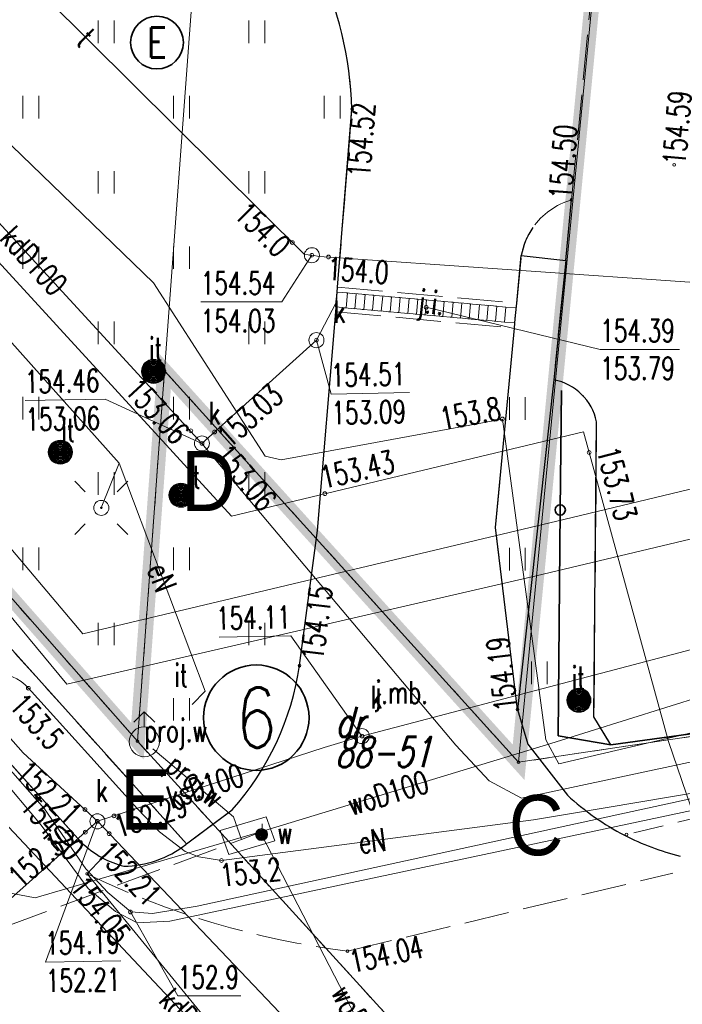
# Model space of a CAD drawing. Header units: feet. Extents: x 7588777 to 15179262, y 5780090 to 11560165.
# Tile 6 of 36: x 7589469 to 7589491, y 5780150 to 5780183. Entities that reach past the tile are written whole.
import ezdxf
from ezdxf import colors
from ezdxf.entities.mleader import LeaderData, LeaderLine
from ezdxf.enums import TextEntityAlignment as Align
from ezdxf.math import Vec2, Vec3

# ---------------------------------------------------------------- set-up
doc = ezdxf.new("R2010")
doc.units = ezdxf.units.FT
doc.header["$MEASUREMENT"] = 0
for name, pattern in [('1_14', [1, -1]), ('1_OTDD', [0]), ('1_OTKC', [1.5, 1, -0.5]), ('1_OTKJ', [2, 1.5, -0.5]), ('1_OTKK', [0]), ('1_OTZI', [1.5, 1, -0.5]), ('1_OTZT', [1.5, 1, -0.5]), ('4_SUEP_A', [0]), ('4_SUGP', [0]), ('4_SUKD', [0]), ('4_SUKP', [0]), ('4_SULO', [0]), ('4_SUPP_P', [2, 1.5, -0.5]), ('4_SUTP_A', [0]), ('4_SUUP_P', [0]), ('4_SUWP', [0]), ('EGDE', [0]), ('EGUG', [1, 0.5, -0.5]), ('HIDDEN', [0.375, 0.25, -0.125])]:
    doc.linetypes.add(name, pattern=pattern)
doc.layers.get('0').update_dxf_attribs({"color": 250, "linetype": 'CONTINUOUS', "lineweight": 100})
doc.layers.add('___granice działki', color=7, linetype='CONTINUOUS', lineweight=60)
doc.layers.add('___opis znaczniki - bez zmian', color=30, linetype='CONTINUOUS', lineweight=35)
for name, color, linetype, lineweight, transparency in [('Dzialki', 7, 'EGDE', 18, 0.7), ('Numery_dzialek', 7, 'CONTINUOUS', 9, 0.7), ('Numery_uzytkow', 3, 'CONTINUOUS', 9, 0.7), ('OTD_L_13', 7, '1_OTDD', 18, 0.7), ('OTK_E_T_0', 7, 'CONTINUOUS', 0, 0.7), ('OTK_L_0', 7, '1_OTKJ', 18, 0.7), ('OTK_L_1', 7, '1_OTKK', 25, 0.7), ('OTK_L_2', 7, '1_OTKC', 18, 0.7), ('OTO_L_0', 7, 'CONTINUOUS', 35, 0.7), ('OTR_T_0', 7, 'CONTINUOUS', 18, 0.7), ('OTZ_E_T_0', 7, 'CONTINUOUS', 0, 0.7), ('OTZ_L_3', 7, '1_OTZT', 18, 0.7), ('OTZ_L_4', 7, '1_OTZI', 18, 0.7), ('OTZ_T_2', 7, 'CONTINUOUS', 18, 0.7), ('P_SUP_L_1', 7, '4_SUUP_P', 18, 0.7), ('P_SUW_E_T_2', 5, 'CONTINUOUS', 0, 0.7), ('P_SUW_T_2', 5, 'CONTINUOUS', 18, 0.7), ('P_SUWP_E_T_0', 5, 'CONTINUOUS', 0, 0.7), ('P_SUWP_L_0', 5, '4_SUPP_P', 18, 0.7), ('Punkty', 7, 'CONTINUOUS', 18, 0.7), ('SUE_T_3', 7, 'CONTINUOUS', 18, 0.7), ('SUEP_E_T_0', 1, 'CONTINUOUS', 0, 0.7), ('SUEP_L_0', 1, '4_SUEP_A', 18, 0.7), ('SUER_T_0', 1, 'CONTINUOUS', 18, 0.7), ('SUGP_L_0', 52, '4_SUGP', 18, 0.7), ('SUGR_T_0', 52, 'CONTINUOUS', 18, 0.7), ('SUK_E_T_4', 34, 'CONTINUOUS', 0, 0.7), ('SUK_L_2', 34, 'CONTINUOUS', 18, 0.7), ('SUK_T_3', 34, 'CONTINUOUS', 18, 0.7), ('SUKP_E_T_0', 34, 'CONTINUOUS', 0, 0.7), ('SUKP_L_0', 34, '4_SUKP', 18, 0.7), ('SUKR_T_0', 34, 'CONTINUOUS', 18, 0.7), ('SUL_L_1', 7, '4_SULO', 18, 0.7), ('SUP_T_0', 7, 'CONTINUOUS', 18, 0.7), ('SUTP_E_T_0', 30, 'CONTINUOUS', 0, 0.7), ('SUTP_L_0', 30, '4_SUTP_A', 18, 0.7), ('SUTR_T_0', 30, 'CONTINUOUS', 18, 0.7), ('SUW_E_T_2', 5, 'CONTINUOUS', 0, 0.7), ('SUW_T_5', 5, 'CONTINUOUS', 18, 0.7), ('SUWP_E_T_0', 5, 'CONTINUOUS', 0, 0.7), ('SUWP_L_0', 5, '4_SUWP', 18, 0.7), ('Uzytki', 3, 'EGUG', 18, 0.7), ('ZUD_T_3', 5, 'CONTINUOUS', 18, 0.7)]:
    doc.layers.add(name, color=color, linetype=linetype, lineweight=lineweight, transparency=transparency)
doc.layers.add('KS_LINIE_TABELI', color=7, linetype='CONTINUOUS')
doc.styles.add('ISOCP', font='isocpeur.ttf')
doc.styles.add('ROMANS', font='romans.shx', dxfattribs={"width": 0.8})
doc.styles.get("Standard").update_dxf_attribs({"font": 'Simplex.SHX', "width": 0.75})
doc.styles.add('WYMIAR', font='arial.ttf', dxfattribs={"width": 0.9, "height": 0.9})

# ---------------------------------------------------------------- blocks, each defined once
blk = doc.blocks.new('GRO')
at = {"linetype": 'Continuous'}
blk.add_circle((0, 0), 0.045, dxfattribs=at)
blk = doc.blocks.new('1_OTRS')
at = {"linetype": 'Continuous'}
blk.add_circle((0, 0), 0.045, dxfattribs=at)
blk = doc.blocks.new('1_OTZI')
at = {"linetype": 'Continuous'}
for radius in [0.4, 0.375, 0.35, 0.325, 0.3, 0.275, 0.25, 0.225, 0.2, 0.175, 0.15, 0.125, 0.1, 0.075, 0.05, 0.025, 0.005]:
    blk.add_circle((0, 0), radius, dxfattribs=at)
blk = doc.blocks.new('1_OTZT')
at = {"linetype": 'Continuous'}
for p, q in [((-0.2625, -0.375), (-0.2625, 0.375)), ((0.2625, -0.375), (0.2625, 0.375))]:
    blk.add_line(p, q, dxfattribs=at)
blk = doc.blocks.new('ZSW')
at = {"linetype": 'Continuous'}
blk.add_line((-0.25, 0), (0.25, 0), dxfattribs=at)
blk = doc.blocks.new('4_SUWH')
at = {"linetype": 'Continuous'}
for p, q in [((0, 1), (-0.35355, 0.64645)), ((0, 1), (0.35355, 0.64645)), ((0, 0.5), (0, 1))]:
    blk.add_line(p, q, dxfattribs=at)
blk.add_circle((0, 0), 0.5, dxfattribs=at)
blk = doc.blocks.new('4_SUEO_W')
at = {"linetype": 'Continuous'}
for p, q in [((-0.53035, 0.53035), (-0.8839, 0.8839)), ((0.53035, 0.53035), (0.8839, 0.8839)), ((-0.53035, -0.53035), (-0.8839, -0.8839)), ((0.53035, -0.53035), (0.8839, -0.8839))]:
    blk.add_line(p, q, dxfattribs=at)
blk.add_circle((0, 0), 0.025, dxfattribs=at)
blk = doc.blocks.new('4_SUPP')
at = {"linetype": 'Continuous'}
blk.add_circle((0, 0), 0.25, dxfattribs=at)
blk = doc.blocks.new('4_SUPS')
at = {"linetype": 'Continuous'}
blk.add_circle((0, 0), 0.0625, dxfattribs=at)
blk = doc.blocks.new('4_SUKS')
at = {"linetype": 'Continuous'}
blk.add_circle((0, 0), 0.25, dxfattribs=at)
blk = doc.blocks.new('4_SUPK')
at = {"linetype": 'Continuous'}
blk.add_circle((0, 0), 0.25, dxfattribs=at)
blk = doc.blocks.new('4_SUWW')
at = {"linetype": 'Continuous'}
for radius in [0.2, 0.175, 0.15, 0.125, 0.1, 0.075, 0.05, 0.025, 0.00715]:
    blk.add_circle((0, 0), radius, dxfattribs=at)

msp = doc.modelspace()

# ---------------------------------------------------------------- linework, layer by layer
at = {"layer": '___granice działki', "linetype": 'HIDDEN', "ltscale": 10, "const_width": 0.5}
msp.add_lwpolyline([(7589429.14, 5780208.73), (7589448.11, 5780187.19), (7589456.39, 5780177.81), (7589472.83, 5780159.12), (7589473.73, 5780171.42), (7589485.48, 5780158.42), (7589491.22, 5780217.86), (7589471.44, 5780239.87), (7589438.5, 5780210), (7589434.86, 5780214.06)], close=True, dxfattribs=at)
at = {"layer": '___opis znaczniki - bez zmian'}
for centre, radius in [((7589473.4775, 5780182.3225), 0.875), ((7589476.7736, 5780159.9017), 1.75)]:
    msp.add_circle(centre, radius, dxfattribs=at)
at = {"layer": 'Dzialki'}
for p, q in [((7589485.48, 5780158.42), (7589491.22, 5780217.86)), ((7589473.73, 5780171.42), (7589476.16, 5780204.35)), ((7589456.39, 5780177.81), (7589472.83, 5780159.12)), ((7589472.83, 5780159.12), (7589473.73, 5780171.42)), ((7589473.73, 5780171.42), (7589485.48, 5780158.42)), ((7589485.48, 5780158.42), (7589500.32, 5780160.65)), ((7589484.33, 5780146.48), (7589472.83, 5780159.12))]:
    msp.add_line(p, q, dxfattribs=at)
at = {"layer": 'OTD_L_13', "linetype": '1_OTDD'}
msp.add_circle((7589487.48, 5780160.48), 0.12, dxfattribs=at)
at = {"layer": 'OTK_L_0', "linetype": '1_OTKJ'}
for p, q in [((7589487.24, 5780177.1), (7589489.02, 5780195.6)), ((7589448.26, 5780181), (7589470.95, 5780155.78)), ((7589479.95, 5780180.11), (7589479.47, 5780174.2)), ((7589487.24, 5780177.1), (7589487.043, 5780175.085)), ((7589485.42, 5780173.67), (7589485.57, 5780175.25)), ((7589487.043, 5780175.085), (7589486.65, 5780171.12)), ((7589479.47, 5780174.2), (7589479.4466, 5780173.8808)), ((7589479.47, 5780174.2), (7589485.42, 5780173.67)), ((7589479.4326, 5780173.6892), (7589479.41, 5780173.38)), ((7589479.4466, 5780173.8808), (7589479.4326, 5780173.6892)), ((7589485.39, 5780173.36), (7589485.42, 5780173.67)), ((7589479.41, 5780173.38), (7589478.8, 5780166.12)), ((7589479.41, 5780173.38), (7589485.34, 5780172.84)), ((7589485.37, 5780173.16), (7589485.39, 5780173.36)), ((7589485.34, 5780172.84), (7589485.37, 5780173.16)), ((7589484.71, 5780166.22), (7589485.34, 5780172.84)), ((7589488.07, 5780169.73), (7589487.98, 5780159.93)), ((7589478.8, 5780166.12), (7589478.21, 5780161.63)), ((7589485.44, 5780160.17), (7589484.71, 5780166.22)), ((7589488.54, 5780159), (7589500.22, 5780160.6)), ((7589485.79, 5780159.02), (7589485.44, 5780160.17)), ((7589487.98, 5780159.93), (7589488.54, 5780159)), ((7589487.1, 5780157.33), (7589485.79, 5780159.02)), ((7589475.97, 5780156.84), (7589474.46, 5780155.71)), ((7589474.46, 5780155.71), (7589474.43, 5780155.69)), ((7589471.66, 5780155.25), (7589471.16, 5780154.72)), ((7589479.8, 5780152.15), (7589490.6, 5780154.74))]:
    msp.add_line(p, q, dxfattribs=at)
at = {"layer": 'OTK_L_0', "linetype": '1_14'}
msp.add_line((7589482.39, 5780141.01), (7589471.16, 5780154.72), dxfattribs=at)
at = {"layer": 'OTK_L_0', "linetype": '1_OTKJ'}
for centre, radius, start, end in [((7589467.5461, 5780179.716), 12.4101, 1.81953, 48.49587), ((7589487.9228, 5780174.7781), 2.4202, 106.3881, 144.60319), ((7589487.8286, 5780174.8698), 2.2904, 145.10621, 170.44373), ((7589486.3184, 5780169.3609), 1.7901, 11.8987, 79.32465), ((7589469.0792, 5780162.9812), 9.2302, 318.29214, 351.58243), ((7589492.8803, 5780163.5362), 8.4811, 227.03501, 242.69661), ((7589493.2309, 5780164.4134), 9.4218, 243.24904, 255.29985), ((7589473.3222, 5780158.2173), 3.4012, 225.77543, 240.74345), ((7589472.3408, 5780158.36), 3.3902, 270.66221, 308.04233), ((7589473.2303, 5780158.2222), 3.3615, 242.15118, 255.34781), ((7589483.2204, 5780179.4574), 27.5207, 244.00892, 262.86047)]:
    msp.add_arc(centre, radius, start, end, dxfattribs=at)
at = {"layer": 'OTK_L_1', "linetype": '1_OTKK'}
for p, q in [((7589448.26, 5780181), (7589470.95, 5780155.78)), ((7589479.47, 5780174.2), (7589479.95, 5780180.11)), ((7589487.043, 5780175.085), (7589487.24, 5780177.1)), ((7589485.42, 5780173.67), (7589485.57, 5780175.25)), ((7589485.57, 5780175.25), (7589487.043, 5780175.085)), ((7589487.043, 5780175.085), (7589486.65, 5780171.12)), ((7589479.4466, 5780173.8808), (7589479.47, 5780174.2)), ((7589479.41, 5780173.38), (7589479.4326, 5780173.6892)), ((7589479.4326, 5780173.6892), (7589479.4466, 5780173.8808)), ((7589485.39, 5780173.36), (7589485.42, 5780173.67)), ((7589478.8, 5780166.12), (7589479.41, 5780173.38)), ((7589485.37, 5780173.16), (7589485.39, 5780173.36)), ((7589458.83, 5780173.09), (7589474.46, 5780155.71)), ((7589485.34, 5780172.84), (7589485.37, 5780173.16)), ((7589484.71, 5780166.22), (7589485.34, 5780172.84)), ((7589486.65, 5780171.12), (7589485.44, 5780160.17)), ((7589487.98, 5780159.93), (7589488.07, 5780169.73)), ((7589478.21, 5780161.63), (7589478.8, 5780166.12)), ((7589485.44, 5780160.17), (7589484.71, 5780166.22)), ((7589485.44, 5780160.17), (7589485.79, 5780159.02)), ((7589488.54, 5780159), (7589487.98, 5780159.93)), ((7589485.79, 5780159.02), (7589487.1, 5780157.33)), ((7589474.46, 5780155.71), (7589475.97, 5780156.84)), ((7589474.43, 5780155.69), (7589474.46, 5780155.71))]:
    msp.add_line(p, q, dxfattribs=at)
for centre, radius, start, end in [((7589467.5461, 5780179.716), 12.4101, 1.81953, 48.49587), ((7589487.8286, 5780174.8698), 2.2904, 145.10621, 170.44373), ((7589486.3184, 5780169.3609), 1.7901, 11.8987, 79.32465), ((7589469.0792, 5780162.9812), 9.2302, 318.29214, 351.58243), ((7589492.8803, 5780163.5362), 8.4811, 227.03501, 242.69661), ((7589493.2309, 5780164.4134), 9.4218, 243.24904, 255.29985), ((7589473.3222, 5780158.2173), 3.4012, 225.77543, 240.74345), ((7589472.3408, 5780158.36), 3.3902, 270.66221, 308.04233), ((7589473.2303, 5780158.2222), 3.3615, 242.15118, 255.34781)]:
    msp.add_arc(centre, radius, start, end, dxfattribs=at)
at = {"layer": 'OTK_L_2', "linetype": '1_OTKC'}
for p, q in [((7589448.26, 5780181), (7589470.95, 5780155.78)), ((7589474.46, 5780155.71), (7589458.83, 5780173.09)), ((7589517.97, 5780163.06), (7589488.99, 5780156)), ((7589474.43, 5780155.69), (7589474.46, 5780155.71))]:
    msp.add_line(p, q, dxfattribs=at)
for centre, radius, start, end in [((7589493.2309, 5780164.4134), 9.4218, 243.24904, 255.29985), ((7589473.3222, 5780158.2173), 3.4012, 225.77543, 240.74345), ((7589472.3408, 5780158.36), 3.3902, 270.66221, 308.04233), ((7589473.2303, 5780158.2222), 3.3615, 242.15118, 255.34781)]:
    msp.add_arc(centre, radius, start, end, dxfattribs=at)
at = {"layer": 'OTO_L_0'}
for p, q in [((7589486.8619, 5780166.7997), (7589486.9, 5780170.77)), ((7589486.79, 5780159.3), (7589486.8619, 5780166.7997)), ((7589492.7894, 5780159.5821), (7589488.54, 5780159)), ((7589488.54, 5780159), (7589486.79, 5780159.3))]:
    msp.add_line(p, q, dxfattribs=at)
msp.add_circle((7589486.8619, 5780166.7997), 0.17, dxfattribs=at)
at = {"layer": 'OTZ_L_3', "linetype": '1_OTZI'}
for p, q in [((7589479.95, 5780180.11), (7589479.47, 5780174.2)), ((7589485.57, 5780175.25), (7589485.42, 5780173.67)), ((7589487.043, 5780175.085), (7589485.57, 5780175.25)), ((7589486.65, 5780171.12), (7589487.043, 5780175.085)), ((7589479.47, 5780174.2), (7589479.4466, 5780173.8808)), ((7589479.4326, 5780173.6892), (7589479.41, 5780173.38)), ((7589479.4466, 5780173.8808), (7589479.4326, 5780173.6892)), ((7589485.42, 5780173.67), (7589485.39, 5780173.36)), ((7589479.41, 5780173.38), (7589478.8, 5780166.12)), ((7589485.39, 5780173.36), (7589485.37, 5780173.16)), ((7589474.46, 5780155.71), (7589458.83, 5780173.09)), ((7589485.37, 5780173.16), (7589485.34, 5780172.84)), ((7589485.34, 5780172.84), (7589484.71, 5780166.22)), ((7589488.07, 5780169.73), (7589487.98, 5780159.93)), ((7589478.8, 5780166.12), (7589478.21, 5780161.63)), ((7589484.71, 5780166.22), (7589485.44, 5780160.17)), ((7589517.97, 5780163.06), (7589488.99, 5780156)), ((7589488.54, 5780159), (7589500.22, 5780160.6)), ((7589485.79, 5780159.02), (7589485.44, 5780160.17)), ((7589487.98, 5780159.93), (7589488.54, 5780159)), ((7589487.1, 5780157.33), (7589485.79, 5780159.02)), ((7589475.97, 5780156.84), (7589474.46, 5780155.71))]:
    msp.add_line(p, q, dxfattribs=at)
at = {"layer": 'OTZ_L_3', "linetype": '1_14'}
msp.add_line((7589485.44, 5780160.17), (7589486.65, 5780171.12), dxfattribs=at)
at = {"layer": 'OTZ_L_3', "linetype": '1_OTZI'}
for centre, radius, start, end in [((7589467.5461, 5780179.716), 12.4101, 1.81953, 48.49587), ((7589486.3184, 5780169.3609), 1.7901, 11.8987, 79.32465), ((7589469.0792, 5780162.9812), 9.2302, 318.29214, 351.58243), ((7589492.8803, 5780163.5362), 8.4811, 227.03501, 242.69661)]:
    msp.add_arc(centre, radius, start, end, dxfattribs=at)
at = {"layer": 'OTZ_L_4', "linetype": '1_OTZI'}
msp.add_line((7589474.65, 5780160.34), (7589475.08, 5780160.78), dxfattribs=at)
at = {"layer": 'P_SUP_L_1', "linetype": '4_SUUP_P'}
for p, q in [((7589475.577, 5780156.1535), (7589477.1033, 5780156.6093)), ((7589477.1033, 5780156.6093), (7589477.3928, 5780155.8101)), ((7589475.8665, 5780155.3543), (7589475.577, 5780156.1535)), ((7589477.3928, 5780155.8101), (7589475.8665, 5780155.3543))]:
    msp.add_line(p, q, dxfattribs=at)
at = {"layer": 'P_SUWP_L_0', "linetype": '4_SUPP_P'}
for p, q in [((7589476.0127, 5780156.6146), (7589473.0579, 5780159.1018)), ((7589476.2855, 5780155.861), (7589476.0127, 5780156.6146)), ((7589476.2855, 5780155.861), (7589476.9111, 5780156.1054)), ((7589457.1523, 5780148.7905), (7589476.2855, 5780155.861))]:
    msp.add_line(p, q, dxfattribs=at)
at = {"layer": 'SUEP_L_0', "linetype": '4_SUEP_A'}
for p, q in [((7589473.36, 5780174.34), (7589468.32, 5780179.23)), ((7589472.22, 5780168.36), (7589464.93, 5780176.52)), ((7589477.07, 5780168.59), (7589473.36, 5780174.34)), ((7589484.94, 5780169.82), (7589477.6, 5780168.47)), ((7589486.38, 5780159.17), (7589484.94, 5780169.82)), ((7589477.6, 5780168.47), (7589477.07, 5780168.59)), ((7589472.22, 5780168.36), (7589471.63, 5780166.87)), ((7589475.08, 5780160.78), (7589472.22, 5780168.36)), ((7589469.21, 5780160.88), (7589472.83, 5780156.88)), ((7589496.59, 5780160.65), (7589486.82, 5780158.37)), ((7589486.82, 5780158.37), (7589486.38, 5780159.17)), ((7589469.63, 5780156.33), (7589467.64, 5780158.71)), ((7589468.12, 5780158.72), (7589469.74, 5780156.87)), ((7589487.23, 5780156.72), (7589493.44, 5780157.77)), ((7589474.81, 5780153.64), (7589492.43, 5780157.48)), ((7589491.72, 5780156.93), (7589473.9, 5780153.14)), ((7589469.74, 5780156.87), (7589471.12, 5780154.88)), ((7589472.83, 5780156.88), (7589473.56, 5780156.11)), ((7589485.97, 5780156.51), (7589487.23, 5780156.72)), ((7589471.19, 5780154.23), (7589469.63, 5780156.33)), ((7589475.62, 5780155.16), (7589485.97, 5780156.51)), ((7589473.56, 5780156.11), (7589474.41, 5780155.46)), ((7589474.41, 5780155.46), (7589474.87, 5780155.28)), ((7589474.87, 5780155.28), (7589475.62, 5780155.16)), ((7589471.12, 5780154.88), (7589471.85, 5780154.1)), ((7589472.1, 5780153.47), (7589471.19, 5780154.23)), ((7589471.85, 5780154.1), (7589472.61, 5780153.45)), ((7589472.82, 5780153.09), (7589472.1, 5780153.47)), ((7589472.61, 5780153.45), (7589473.33, 5780153.4)), ((7589473.33, 5780153.4), (7589474.81, 5780153.64)), ((7589473.9, 5780153.14), (7589472.82, 5780153.09))]:
    msp.add_line(p, q, dxfattribs=at)
msp.add_arc((7589468.2805, 5780160.1593), 1.1701, 37.40165, 102.86426, dxfattribs=at)
at = {"layer": 'SUER_T_0', "linetype": 'Continuous', "lineweight": 0}
for p, q in [((7589472.6, 5780153.45), (7589474.17, 5780150.66)), ((7589474.17, 5780150.66), (7589476.26, 5780150.66))]:
    msp.add_line(p, q, dxfattribs=at)
at = {"layer": 'SUGP_L_0', "linetype": '4_SUGP'}
for p, q in [((7589462.27, 5780181.53), (7589475.95, 5780166.59)), ((7589475.95, 5780166.59), (7589487.63, 5780169.4)), ((7589487.63, 5780169.4), (7589490.46, 5780159.11)), ((7589490.46, 5780159.11), (7589494.26, 5780147.87))]:
    msp.add_line(p, q, dxfattribs=at)
at = {"layer": 'SUK_L_2', "linetype": '4_SUKD'}
for p, q in [((7589479.4078, 5780173.541), (7589479.4522, 5780174.039)), ((7589479.4522, 5780174.039), (7589479.8008, 5780174.008)), ((7589479.7522, 5780174.0123), (7589480.0926, 5780173.982)), ((7589479.8008, 5780174.008), (7589479.7564, 5780173.5099)), ((7589480.044, 5780173.9863), (7589480.3844, 5780173.956)), ((7589480.0926, 5780173.982), (7589480.0483, 5780173.4839)), ((7589480.3358, 5780173.9603), (7589480.6763, 5780173.93)), ((7589480.3844, 5780173.956), (7589480.3401, 5780173.4579)), ((7589480.6276, 5780173.9343), (7589480.9681, 5780173.904)), ((7589480.6763, 5780173.93), (7589480.6319, 5780173.432)), ((7589480.9194, 5780173.9083), (7589481.2599, 5780173.878)), ((7589480.9681, 5780173.904), (7589480.9237, 5780173.406)), ((7589481.2113, 5780173.8823), (7589481.5517, 5780173.852)), ((7589481.2599, 5780173.878), (7589481.2155, 5780173.38)), ((7589481.5031, 5780173.8563), (7589481.8435, 5780173.826)), ((7589481.5517, 5780173.852), (7589481.5074, 5780173.354)), ((7589481.7949, 5780173.8303), (7589482.1354, 5780173.8)), ((7589481.8435, 5780173.826), (7589481.7992, 5780173.328)), ((7589482.0867, 5780173.8043), (7589482.4272, 5780173.774)), ((7589482.1354, 5780173.8), (7589482.091, 5780173.302)), ((7589482.3785, 5780173.7783), (7589482.719, 5780173.748)), ((7589482.4272, 5780173.774), (7589482.3828, 5780173.276)), ((7589482.6704, 5780173.7524), (7589483.0108, 5780173.722)), ((7589482.719, 5780173.748), (7589482.6746, 5780173.25)), ((7589482.9622, 5780173.7264), (7589483.3026, 5780173.696)), ((7589483.0108, 5780173.722), (7589482.9665, 5780173.224)), ((7589483.254, 5780173.7004), (7589483.5945, 5780173.67)), ((7589483.3026, 5780173.696), (7589483.2583, 5780173.198)), ((7589483.5458, 5780173.6744), (7589483.8863, 5780173.644)), ((7589483.5945, 5780173.67), (7589483.5501, 5780173.172)), ((7589483.8376, 5780173.6484), (7589484.1781, 5780173.618)), ((7589483.8863, 5780173.644), (7589483.8419, 5780173.146)), ((7589484.1295, 5780173.6224), (7589484.4699, 5780173.5921)), ((7589484.1781, 5780173.618), (7589484.1337, 5780173.12)), ((7589479.7564, 5780173.5099), (7589479.4078, 5780173.541)), ((7589480.0483, 5780173.4839), (7589479.7078, 5780173.5143)), ((7589480.3401, 5780173.4579), (7589479.9996, 5780173.4883)), ((7589480.6319, 5780173.432), (7589480.2914, 5780173.4623)), ((7589480.9237, 5780173.406), (7589480.5833, 5780173.4363)), ((7589481.2155, 5780173.38), (7589480.8751, 5780173.4103)), ((7589481.5074, 5780173.354), (7589481.1669, 5780173.3843)), ((7589481.7992, 5780173.328), (7589481.4587, 5780173.3583)), ((7589482.091, 5780173.302), (7589481.7505, 5780173.3323)), ((7589482.3828, 5780173.276), (7589482.0424, 5780173.3063)), ((7589482.6746, 5780173.25), (7589482.3342, 5780173.2803)), ((7589484.4213, 5780173.5964), (7589484.7617, 5780173.5661)), ((7589484.4699, 5780173.5921), (7589484.4256, 5780173.094)), ((7589484.7131, 5780173.5704), (7589485.0536, 5780173.5401)), ((7589484.7617, 5780173.5661), (7589484.7174, 5780173.068)), ((7589485.0536, 5780173.5401), (7589485.0092, 5780173.042)), ((7589485.0536, 5780173.5401), (7589485.4022, 5780173.509)), ((7589485.4022, 5780173.509), (7589485.3578, 5780173.011)), ((7589482.9665, 5780173.224), (7589482.626, 5780173.2543)), ((7589483.2583, 5780173.198), (7589482.9178, 5780173.2283)), ((7589483.5501, 5780173.172), (7589483.2096, 5780173.2023)), ((7589483.8419, 5780173.146), (7589483.5015, 5780173.1763)), ((7589484.1337, 5780173.12), (7589483.7933, 5780173.1503)), ((7589484.4256, 5780173.094), (7589484.0851, 5780173.1244)), ((7589484.7174, 5780173.068), (7589484.3769, 5780173.0984)), ((7589485.0092, 5780173.042), (7589484.6687, 5780173.0724)), ((7589485.3578, 5780173.011), (7589485.0092, 5780173.042))]:
    msp.add_line(p, q, dxfattribs=at)
at = {"layer": 'SUKP_L_0', "linetype": '4_SUKP'}
for p, q in [((7589474.97, 5780169.01), (7589465.19, 5780179.64)), ((7589479.42, 5780173.69), (7589478.77, 5780172.44)), ((7589478.77, 5780172.44), (7589474.97, 5780169.01)), ((7589474.97, 5780169.01), (7589483.4, 5780158.99)), ((7589469.04, 5780158.74), (7589462.25, 5780166.34)), ((7589480.28, 5780159.29), (7589492.86, 5780162.6)), ((7589479.03, 5780158.91), (7589480.28, 5780159.29)), ((7589471.5, 5780156.46), (7589479.03, 5780158.91)), ((7589483.4, 5780158.99), (7589484.5, 5780157.8)), ((7589485.58, 5780157.23), (7589494.74, 5780159.19)), ((7589466.27, 5780158.69), (7589479.4, 5780144.75)), ((7589471.5, 5780156.46), (7589469.04, 5780158.74)), ((7589484.5, 5780157.8), (7589485.58, 5780157.23)), ((7589471.5, 5780156.46), (7589450.98, 5780138.21)), ((7589471.5, 5780156.46), (7589484.54, 5780142.77))]:
    msp.add_line(p, q, dxfattribs=at)
at = {"layer": 'SUKR_T_0', "linetype": 'Continuous', "lineweight": 0}
for p, q in [((7589482.41, 5780173.53), (7589488.19, 5780172.13)), ((7589478.77, 5780172.44), (7589479.2576, 5780170.6502)), ((7589488.19, 5780172.13), (7589490.8228, 5780172.13)), ((7589479.2576, 5780170.6502), (7589481.8629, 5780170.6961)), ((7589469.1028, 5780170.433), (7589471.7624, 5780170.4798)), ((7589474.97, 5780169.01), (7589471.7624, 5780170.4798)), ((7589475.5362, 5780162.5779), (7589477.9244, 5780162.62)), ((7589480.28, 5780159.29), (7589477.9244, 5780162.62)), ((7589471.5, 5780156.46), (7589469.7793, 5780151.7881)), ((7589469.7793, 5780151.7881), (7589472.276, 5780151.8322))]:
    msp.add_line(p, q, dxfattribs=at)
at = {"layer": 'SUL_L_1', "linetype": '4_SULO'}
for p, q in [((7589500.82, 5780169.81), (7589486.75, 5780166.43)), ((7589486.06, 5780164.61), (7589501.71, 5780168.35)), ((7589471.02, 5780162.69), (7589467.84, 5780166.45)), ((7589486.75, 5780166.43), (7589471.02, 5780162.69)), ((7589466.77, 5780165.5), (7589470.49, 5780161.02)), ((7589470.49, 5780161.02), (7589486.06, 5780164.61))]:
    msp.add_line(p, q, dxfattribs=at)
at = {"layer": 'SUTP_L_0', "linetype": '4_SUTP_A'}
for p, q in [((7589457.93, 5780195.61), (7589478.37, 5780175.28)), ((7589478.37, 5780175.28), (7589478.62, 5780175.26)), ((7589478.62, 5780175.26), (7589478.87, 5780175.22)), ((7589478.87, 5780175.22), (7589506.915, 5780173.265))]:
    msp.add_line(p, q, dxfattribs=at)
at = {"layer": 'SUTR_T_0', "linetype": 'Continuous', "lineweight": 0}
for p in [(7589478.62, 5780175.26), (7589474.9329, 5780173.71)]:
    msp.add_line(p, (7589477.62, 5780173.71), dxfattribs=at)
at = {"layer": 'SUWP_L_0', "linetype": '4_SUWP'}
for p, q in [((7589486.55, 5780159.05), (7589494.97, 5780161.68)), ((7589476.91, 5780156.11), (7589486.55, 5780159.05)), ((7589476.91, 5780156.11), (7589469.43, 5780153.92)), ((7589476.95, 5780156.02), (7589476.91, 5780156.11)), ((7589482.26, 5780145.75), (7589476.95, 5780156.02)), ((7589469.43, 5780153.92), (7589467.8, 5780154.23))]:
    msp.add_line(p, q, dxfattribs=at)
at = {"layer": 'Uzytki'}
for p, q in [((7589456.39, 5780177.81), (7589472.83, 5780159.12)), ((7589473.73, 5780171.42), (7589472.83, 5780159.12)), ((7589485.48, 5780158.42), (7589473.73, 5780171.42)), ((7589500.32, 5780160.65), (7589485.48, 5780158.42)), ((7589472.83, 5780159.12), (7589484.33, 5780146.48))]:
    msp.add_line(p, q, dxfattribs=at)

# ---------------------------------------------------------------- block references
at = {"layer": 'OTR_T_0'}
for p in [(7589479.96, 5780180.11), (7589490.64, 5780178.26), (7589487.24, 5780177.1), (7589478.21, 5780161.63), (7589485.44, 5780160.17)]:
    msp.add_blockref('1_OTRS', p, dxfattribs=at)
for p, rotation in [((7589489.06, 5780156.02), 355.0599999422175), ((7589470.95, 5780155.78), 1.010011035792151), ((7589471.16, 5780154.72), 243.4600065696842), ((7589479.8, 5780152.15), 183.6499934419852)]:
    msp.add_blockref('1_OTRS', p, dxfattribs=dict(at, rotation=rotation))
at = {"layer": 'OTZ_L_3'}
for p in [(7589471.79, 5780182.68), (7589476.79, 5780182.68), (7589469.29, 5780180.18), (7589474.29, 5780180.18), (7589479.29, 5780180.18), (7589471.79, 5780177.68), (7589476.79, 5780177.68), (7589469.29, 5780175.18), (7589474.29, 5780175.18), (7589471.79, 5780172.68), (7589476.79, 5780172.68), (7589469.29, 5780170.18), (7589474.29, 5780170.18), (7589485.44, 5780170.17), (7589471.79, 5780167.68), (7589476.79, 5780167.68), (7589469.29, 5780165.18), (7589474.29, 5780165.18), (7589485.44, 5780165.17), (7589471.79, 5780162.68), (7589476.79, 5780162.68), (7589486.17, 5780161.39), (7589474.29, 5780160.18)]:
    msp.add_blockref('1_OTZT', p, dxfattribs=at)
at = {"layer": 'OTZ_T_2'}
for p in [(7589473.3619, 5780171.404), (7589470.2689, 5780168.7195), (7589474.2743, 5780167.2898), (7589487.48, 5780160.48)]:
    msp.add_blockref('1_OTZI', p, dxfattribs=at)
at = {"layer": 'P_SUW_T_2'}
msp.add_blockref('4_SUWH', (7589473.0579, 5780159.1018), dxfattribs=at)
at = {"layer": 'Punkty'}
for p in [(7589473.73, 5780171.42), (7589472.83, 5780159.12), (7589485.48, 5780158.42)]:
    msp.add_blockref('GRO', p, dxfattribs=at)
at = {"layer": 'SUE_T_3'}
for name in ['4_SUEO_W', '4_SUPP']:
    msp.add_blockref(name, (7589471.63, 5780166.87), dxfattribs=at)
at = {"layer": 'SUER_T_0'}
for p in [(7589484.94, 5780169.82), (7589469.21, 5780160.88), (7589475.62, 5780155.16), (7589472.6, 5780153.45)]:
    msp.add_blockref('4_SUPS', p, dxfattribs=at)
at = {"layer": 'SUGR_T_0'}
for p in [(7589487.82, 5780168.71), (7589479.05, 5780167.34)]:
    msp.add_blockref('4_SUPS', p, dxfattribs=at)
at = {"layer": 'SUK_T_3'}
for p in [(7589478.77, 5780172.44), (7589474.97, 5780169.01), (7589480.28, 5780159.29), (7589471.5, 5780156.46)]:
    msp.add_blockref('4_SUKS', p, dxfattribs=at)
at = {"layer": 'SUKR_T_0'}
msp.add_blockref('4_SUPS', (7589482.41, 5780173.53), dxfattribs=at)
for p, rotation in [((7589478.77, 5780172.44), 53.27000135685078), ((7589474.6, 5780169.43), 42.35000419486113), ((7589475.39, 5780169.39), 308.510000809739), ((7589474.97, 5780169.01), 1.010011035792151), ((7589475.33, 5780168.58), 13.85000169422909), ((7589480.28, 5780159.29), 1.010011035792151), ((7589471.09, 5780156.85), 64.64999809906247), ((7589472.05, 5780156.64), 110.8299999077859), ((7589471.5, 5780156.46), 1.010011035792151), ((7589471.1, 5780156.1), 209.6399970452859), ((7589471.89, 5780156.05), 343.790000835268)]:
    msp.add_blockref('4_SUPS', p, dxfattribs=dict(at, rotation=rotation))
at = {"layer": 'SUP_T_0'}
msp.add_blockref('4_SUPK', (7589478.62, 5780175.26), dxfattribs=at)
at = {"layer": 'SUTR_T_0'}
for p in [(7589477.97, 5780175.68), (7589479.17, 5780175.2)]:
    msp.add_blockref('4_SUPS', p, dxfattribs=at)
at = {"layer": 'SUTR_T_0', "rotation": 261.9499980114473}
msp.add_blockref('4_SUPS', (7589478.62, 5780175.26), dxfattribs=at)
at = {"layer": 'SUW_T_5'}
msp.add_blockref('4_SUWW', (7589476.95, 5780156.02), dxfattribs=at)
at = {"layer": 'ZUD_T_3', "rotation": 87.94479539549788}
msp.add_blockref('ZSW', (7589476.9613, 5780156.125), dxfattribs=at)
msp.add_blockref('ZSW', (7589476.9613, 5780156.125), dxfattribs=at)

# ---------------------------------------------------------------- texts
at = {"layer": '___granice działki', "lineweight": 35, "char_height": 2, "width": 9.40152, "attachment_point": 5, "style": 'WYMIAR'}
for s, insert in [('D', (7589475.1828, 5780167.7638)), ('E', (7589473.0942, 5780157.1849)), ('C', (7589486.0599, 5780156.3195))]:
    msp.add_mtext(s, dxfattribs=dict(at, insert=insert))
at = {"layer": '___opis znaczniki - bez zmian', "attachment_point": 5, "style": 'ROMANS'}
for s, insert, char_height, width in [('E', (7589473.4775, 5780182.3225), 1, 14.221026), ('6', (7589476.7736, 5780159.9017), 2, 28.442053)]:
    msp.add_mtext(s, dxfattribs=dict(at, insert=insert, char_height=char_height, width=width))
at = {"layer": 'Numery_dzialek', "oblique": 15, "width": 0.7}
msp.add_text('88-51', height=1, dxfattribs=at).set_placement((7589479.3941, 5780159.2612), align=Align.TOP_LEFT)
at = {"layer": 'Numery_uzytkow', "oblique": 15, "width": 0.7}
msp.add_text('dr', height=1, dxfattribs=at).set_placement((7589479.3941, 5780159.2612))
at = {"layer": 'OTK_E_T_0', "lineweight": 9, "width": 0.7}
msp.add_text('j.i.', height=0.75, rotation=353.4337, dxfattribs=at).set_placement((7589482.568, 5780173.5929), align=Align.MIDDLE)
msp.add_text('j.mb.', height=0.75, dxfattribs=at).set_placement((7589481.5836, 5780160.6364), align=Align.MIDDLE)
at = {"layer": 'OTR_T_0', "lineweight": 9, "width": 0.7}
for s, rotation, p in [('154.52', 85.92, (7589479.97, 5780180.35)), ('154.20', 311.97, (7589471.11, 5780155.6))]:
    msp.add_text(s, height=0.75, rotation=rotation, dxfattribs=at).set_placement(p, align=Align.TOP_RIGHT)
msp.add_text('154.59', height=0.75, rotation=85.24887, dxfattribs=at).set_placement((7589490.64, 5780178.26), align=Align.MIDDLE_LEFT)
for s, rotation, p in [('154.50', 85.76894, (7589487.24, 5780177.1)), ('154.19', 96.85, (7589485.44, 5780160.17))]:
    msp.add_text(s, height=0.75, rotation=rotation, dxfattribs=at).set_placement(p)
for s, rotation, p in [('154.15', 82.52001, (7589478.24, 5780161.87)), ('154.05', 307.11784, (7589471.16, 5780154.72)), ('154.04', 12.46667, (7589479.8, 5780152.15))]:
    msp.add_text(s, height=0.75, rotation=rotation, dxfattribs=at).set_placement(p, align=Align.TOP_LEFT)
at = {"layer": 'OTZ_E_T_0', "lineweight": 9, "width": 0.7}
for p in [(7589473.2142, 5780171.7679), (7589470.3054, 5780169.0746), (7589474.4762, 5780167.5201), (7589487.2424, 5780160.8475)]:
    msp.add_text('it', height=0.75, dxfattribs=at).set_placement(p)
msp.add_text('it', height=0.75, dxfattribs=at).set_placement((7589474.5026, 5780160.9277), align=Align.RIGHT)
at = {"layer": 'P_SUW_E_T_2', "lineweight": 9, "width": 0.7}
msp.add_text('proj.w', height=0.75, dxfattribs=at).set_placement((7589473.0579, 5780159.1018))
at = {"layer": 'P_SUWP_E_T_0', "lineweight": 9, "width": 0.7}
msp.add_text('proj.w', height=0.75, rotation=319.91075, dxfattribs=at).set_placement((7589474.6867, 5780157.7307), align=Align.MIDDLE)
at = {"layer": 'SUEP_E_T_0', "lineweight": 9, "width": 0.7}
for rotation, p in [(290.67, (7589473.65, 5780164.56)), (7.43001, (7589480.62, 5780155.81))]:
    msp.add_text('eN', height=0.75, rotation=rotation, dxfattribs=at).set_placement(p, align=Align.MIDDLE)
at = {"layer": 'SUER_T_0', "lineweight": 9, "width": 0.7}
msp.add_text('153.8', height=0.75, rotation=10.41999, dxfattribs=at).set_placement((7589484.94, 5780169.82), align=Align.RIGHT)
for s, rotation, p in [('153.5', 312.1, (7589469.09, 5780160.78)), ('153.2', 6.44001, (7589475.54, 5780155.03))]:
    msp.add_text(s, height=0.75, rotation=rotation, dxfattribs=at).set_placement(p, align=Align.TOP_LEFT)
msp.add_text('152.9', height=0.75, dxfattribs=at).set_placement((7589474.17, 5780151.66), align=Align.TOP_LEFT)
at = {"layer": 'SUGR_T_0', "lineweight": 9, "width": 0.7}
for s, rotation, p in [('153.43', 13.17999, (7589479.01, 5780167.5)), ('153.73', 284.75, (7589488.07, 5780168.78))]:
    msp.add_text(s, height=0.75, rotation=rotation, dxfattribs=at).set_placement(p)
at = {"layer": 'SUK_E_T_4', "lineweight": 9, "width": 0.7}
for p in [(7589479.35, 5780173.01), (7589475.2, 5780169.64), (7589480.57, 5780160.21), (7589471.46, 5780157.11)]:
    msp.add_text('k', height=0.75, dxfattribs=at).set_placement(p)
at = {"layer": 'SUKP_E_T_0', "lineweight": 9, "width": 0.7}
for s, rotation, p in [('kdD100', 312.62, (7589469.39, 5780175.08)), ('ksD100', 18.02, (7589475.08, 5780157.63)), ('kdD300', 313.29, (7589474.67, 5780149.77))]:
    msp.add_text(s, height=0.75, rotation=rotation, dxfattribs=at).set_placement(p, align=Align.MIDDLE)
at = {"layer": 'SUKR_T_0', "lineweight": 9, "width": 0.7}
for s, p in [('154.39', (7589488.19, 5780173.13)), ('153.79', (7589488.19, 5780171.88))]:
    msp.add_text(s, height=0.75, dxfattribs=at).set_placement(p, align=Align.TOP_LEFT)
for s, rotation, p in [('154.51', 1.01001, (7589479.24, 5780171.65)), ('154.46', 1.01001, (7589469.0852, 5780171.4328)), ('153.03', 42.04999, (7589475.39, 5780169.39)), ('153.09', 1.01001, (7589479.262, 5780170.4002)), ('153.06', 1.01001, (7589469.1072, 5780170.183)), ('152.29', 18.05999, (7589471.98, 5780156.62)), ('152.21', 313.98, (7589471.96, 5780155.88)), ('154.19', 1.01001, (7589469.7616, 5780152.788)), ('152.21', 1.01001, (7589469.7837, 5780151.5382))]:
    msp.add_text(s, height=0.75, rotation=rotation, dxfattribs=at).set_placement(p, align=Align.TOP_LEFT)
for s, rotation, p in [('153.06', 312.64, (7589474.6, 5780169.43)), ('152.21', 316.25, (7589471.04, 5780156.83))]:
    msp.add_text(s, height=0.75, rotation=rotation, dxfattribs=at).set_placement(p, align=Align.TOP_RIGHT)
msp.add_text('153.06', height=0.75, rotation=310.06, dxfattribs=at).set_placement((7589475.33, 5780168.58))
for s, rotation, p in [('154.11', 1.01001, (7589477.92, 5780162.87)), ('152.30', 41.64999, (7589470.81, 5780155.84))]:
    msp.add_text(s, height=0.75, rotation=rotation, dxfattribs=at).set_placement(p, align=Align.RIGHT)
at = {"layer": 'SUTP_E_T_0', "lineweight": 9, "width": 0.7}
msp.add_text('t', height=0.75, rotation=315.15, dxfattribs=at).set_placement((7589471.12, 5780182.49), align=Align.MIDDLE)
at = {"layer": 'SUTR_T_0', "lineweight": 9, "width": 0.7}
msp.add_text('154.0', height=0.75, rotation=315.48, dxfattribs=at).set_placement((7589477.97, 5780175.68), align=Align.TOP_RIGHT)
msp.add_text('154.0', height=0.75, rotation=355.96, dxfattribs=at).set_placement((7589479.17, 5780175.2), align=Align.TOP_LEFT)
for s, p in [('154.54', (7589474.9329, 5780174.71)), ('154.03', (7589474.9329, 5780173.46))]:
    msp.add_text(s, height=0.75, dxfattribs=at).set_placement(p, align=Align.TOP_LEFT)
at = {"layer": 'SUW_E_T_2', "lineweight": 9, "width": 0.7}
msp.add_text('w', height=0.75, dxfattribs=at).set_placement((7589477.48, 5780156.09), align=Align.MIDDLE_LEFT)
at = {"layer": 'SUWP_E_T_0', "lineweight": 9, "width": 0.7}
for rotation, p in [(16.96001, (7589481.14, 5780157.4)), (297.34, (7589480.2, 5780149.73))]:
    msp.add_text('woD100', height=0.75, rotation=rotation, dxfattribs=at).set_placement(p, align=Align.MIDDLE)

# ---------------------------------------------------------------- leaders
at = {"layer": 'KS_LINIE_TABELI', "color": 7, "linetype": 'Continuous'}
ml = msp.add_multileader_mtext('Standard', dxfattribs=at)
ml.set_content('{\\T0.95;Rura osłonowa PE100 SDR17\\P d225/8,6 ,   L=1,5m}', color=7, style='ISOCP')
ml.set_leader_properties(lineweight=18)
ml.build(insert=Vec2(0, 0))
ml.multileader.update_dxf_attribs({"text_left_attachment_type": 6, "text_right_attachment_type": 6, "dogleg_length": 0.01, "arrow_head_size": 0.18})
ctx = ml.context
ctx.base_point, ctx.char_height, ctx.arrow_head_size, ctx.landing_gap_size, ctx.plane_origin = Vec3(7589456.3136, 5780184.0579), 0.8, 0.18, 0.09, Vec3(7589446.989, 5780184.8743)
ctx.left_attachment, ctx.right_attachment = 6, 6
notes = []
notes.append((ctx, [(1, (1, 1, 0), (7589456.3036, 5780184.0579), (1, 0), 0.01, [(0, [(7589455.8255, 5780188.0559)], 0, [])])]))
ctx.mtext.insert, ctx.mtext.flow_direction = Vec3(7589456.4036, 5780185.0179), 5
for ctx, leaders in notes:
    for number, flags, end, landing, length, lines in leaders:
        leader = LeaderData()
        leader.index, (leader.has_last_leader_line, leader.has_dogleg_vector, leader.attachment_direction) = number, flags
        leader.last_leader_point, leader.dogleg_vector, leader.dogleg_length = Vec3(end), Vec3(landing), length
        for number, points, colour, breaks in lines:
            line = LeaderLine()
            line.index, line.vertices, line.color, line.breaks = number, Vec3.list(points), colors.encode_raw_color(colour), breaks
            leader.lines.append(line)
        ctx.leaders.append(leader)

doc.saveas('drawing.dxf')
